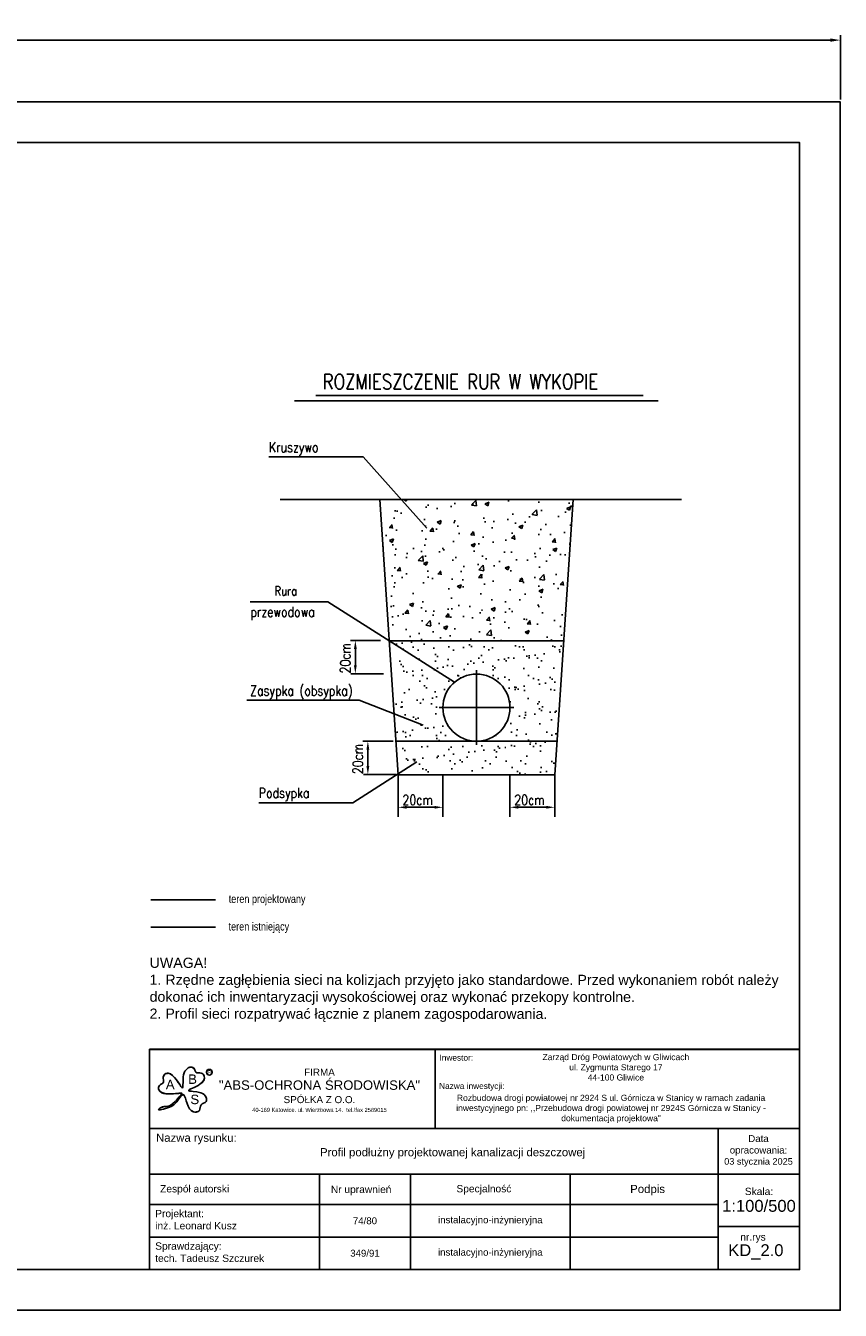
# Model space of a CAD drawing. Header units: metres. Extents: x 0 to 2625, y -705 to 306.
# Tile 34 of 34: x 2425 to 2625, y -10 to 306. Entities that reach past the tile are written whole.
import ezdxf

# ---------------------------------------------------------------- set-up
doc = ezdxf.new("R2010")
doc.units = ezdxf.units.M
doc.header["$LTSCALE"] = 0.2
doc.layers.get('0').update_dxf_attribs({"color": 250, "linetype": 'CONTINUOUS'})
doc.layers.get('Defpoints').update_dxf_attribs({"linetype": 'CONTINUOUS'})
for name, color, linetype in [('$Legenda kd', 7, 'CONTINUOUS'), ('Linie_tabeli', 7, 'CONTINUOUS'), ('tabela', 7, 'CONTINUOUS'), ('Teren_istn', 3, 'CONTINUOUS'), ('Teren_proj', 2, 'CONTINUOUS'), ('warstwa_nr_0', 8, 'CONTINUOUS')]:
    doc.layers.add(name, color=color, linetype=linetype)
doc.styles.add('arial', font='arial.ttf', dxfattribs={"height": 2})
doc.styles.add('RomanS', font='romans.shx', dxfattribs={"width": 0.9, "oblique": 7, "height": 40})
doc.styles.get("Standard").update_dxf_attribs({"font": 'arial.ttf'})
doc.dimstyles.new('ISO-25', dxfattribs={"dimtxt": 2.5, "dimasz": 2.5, "dimexe": 1.25, "dimexo": 0.625, "dimtad": 1, "dimdec": 4, "dimdsep": 46, "dimtxsty": 'Standard', "dimcen": 2.5, "dimadec": 0, "dimazin": 0, "dimtfac": 1, "dimtdec": 4, "dimtmove": 0, "dimatfit": 3, "dimfxl": 1, "dimtolj": 1, "dimtzin": 0, "dimarcsym": 0})

# ---------------------------------------------------------------- blocks, each defined once
blk = doc.blocks.new('*D3')
at = {"color": 0, "lineweight": -2, "transparency": 16777216}
for p, q in [((0, 287.62), (0, 303.44)), ((2625.3, 287.62), (2625.3, 303.44)), ((2.5, 302.19), (2622.8, 302.19))]:
    blk.add_line(p, q, dxfattribs=at)
at = {"color": 0, "transparency": 16777216}
for points in [[(2.5, 302.61), (2.5, 301.77), (0, 302.19)], [(2622.8, 302.61), (2622.8, 301.77), (2625.3, 302.19)]]:
    blk.add_solid(points, dxfattribs=at)
at = {"layer": 'Defpoints', "color": 0, "transparency": 16777216}
for p in [(2625.3, 302.19), (0, 287), (2625.3, 287)]:
    blk.add_point(p, dxfattribs=at)
at = {"color": 0, "transparency": 16777216, "insert": (1312.65, 304.09), "char_height": 2.5, "attachment_point": 5}
blk.add_mtext('\\A1;2625.2962', dxfattribs=at)

msp = doc.modelspace()

# ---------------------------------------------------------------- hatches: boundary and pattern name
at = {"layer": '$Legenda kd', "lineweight": 25}
h = msp.add_hatch(dxfattribs=at)
h.set_pattern_fill('AR-CONC', color=256, scale=0.055, style=0)
h.set_pattern_definition([(50, (-16404.388, -2380.584), (10.0201568, -0.8766497), [1.04775, -11.52525]), (355, (-16404.388, -2380.584), (-1.9383554, 10.5081154), [0.8382, -9.2202]), (100.451, (-16403.553, -2380.657), (8.0818376, 9.631418), [0.89045, -9.79495]), (46.1842, (-16404.388, -2377.79), (14.909347, -2.312328), [1.571625, -17.287875]), (96.6356, (-16403.146, -2377.983), (13.057233, 13.608406), [1.335675, -14.692425]), (351.184, (-16404.388, -2377.79), (13.057253, 13.608381), [1.2573, -13.8303]), (21, (-16402.991, -2378.489), (8.3388184, -5.6246035), [1.04775, -11.52525]), (326, (-16402.991, -2378.489), (3.3991116, 10.130338), [0.8382, -9.2202]), (71.4514, (-16402.296, -2378.958), (11.737907, 4.505757), [0.89045, -9.79495]), (37.5, (-16404.388, -2380.5843), (0.1698732, 4.65052714), [0, -9.10844, 0, -9.3599, 0, -9.255125]), (7.5, (-16404.388, -2380.5843), (3.6750814, 5.5099316), [0, -5.33654, 0, -8.89889, 0, -3.527425]), (327.5, (-16407.5033, -2380.5843), (7.4574827, -0.3150809), [0, -3.4925, 0, -10.8966, 0, -14.45895]), (317.5, (-16408.9003, -2380.5843), (8.147105, 1.398457), [0, -4.54025, 0, -7.23646, 0, -10.26795])])
h.paths.add_polyline_path([(2559.5992, 189.27405), (2512.0242, 189.27405), (2513.97571, 160.17886), (2525.13317, 154.57845), (2557.27206, 154.57845)])
h.paths.add_polyline_path([(2513.97571, 160.17886), (2514.35135, 154.57845), (2525.13317, 154.57845)], flags=17)
h = msp.add_hatch(dxfattribs=at)
h.set_pattern_fill('AR-SAND', color=256, scale=0.11, style=0)
h.set_pattern_definition([(37.5, (-16404.388, -2380.5843), (-0.1760034, 5.3835456), [0, -4.24688, 0, -4.7498, 0, -4.54025]), (7.5, (-16404.388, -2380.584), (4.944756, 7.885076), [0, -2.29108, 0, -3.82778, 0, -1.46685]), (327.5, (-16407.8246, -2380.5843), (8.7009161, 0.015809), [0, -1.397, 0, -5.0292, 0, -6.5659]), (317.5, (-16407.825, -2380.584), (8.399121, 2.4522226), [0, -0.6985, 0, -3.29692, 0, -3.7719])])
h.paths.add_polyline_path([(2557.27206, 154.57845), (2525.13317, 154.57845), (2535.25222, 149.49927, -0.809755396), (2536.42415, 149.25012, -1), (2535.19925, 149.25012, -0.105121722), (2535.25222, 149.49927), (2525.13317, 154.57845), (2514.35135, 154.57845), (2516.5617, 121.62405), (2555.0617, 121.62405)])
h.paths.add_polyline_path([(2527.5617, 138.12405, -1), (2544.0617, 138.12405, -1)], flags=16)

# ---------------------------------------------------------------- linework, layer by layer
for p, q in [((2496.34424, 214.8227), (2576.79687, 214.8227)), ((2491.10474, 213.55464), (2580.51867, 213.55464)), ((2487.55163, 189.27405), (2497.64355, 189.27405)), ((2512.0242, 189.27405), (2488.62189, 189.27405)), ((2516.5617, 121.62405), (2512.0242, 189.27405)), ((2512.0242, 189.27405), (2559.5992, 189.27405)), ((2559.5992, 189.27405), (2555.0617, 121.62405)), ((2559.5992, 189.27405), (2586.2742, 189.27405)), ((2583.00152, 189.27405), (2559.5992, 189.27405)), ((2504.82655, 154.62405), (2512.23366, 154.62405)), ((2506.02789, 152.56155), (2506.02789, 148.51177)), ((2557.27206, 154.57845), (2514.35135, 154.57845)), ((2504.93467, 146.44927), (2512.96322, 146.44927)), ((2507.90221, 129.87405), (2515.30933, 129.87405)), ((2509.10356, 127.81155), (2509.10356, 123.76177)), ((2508.01033, 121.69927), (2516.03889, 121.69927)), ((2555.0617, 121.62405), (2516.5617, 121.62405)), ((2516.5617, 121.62405), (2516.5617, 111.30868)), ((2527.5617, 121.62405), (2527.5617, 111.30868)), ((2544.0617, 121.62405), (2544.0617, 111.30868)), ((2555.0617, 121.62405), (2555.0617, 111.30868)), ((2525.4992, 113.62981), (2518.6242, 113.62981)), ((2552.9992, 113.62981), (2546.1242, 113.62981))]:
    msp.add_line(p, q, dxfattribs=at)
at = {"layer": '$Legenda kd', "linetype": 'Continuous', "lineweight": 25}
for p, q in [((2484.75732, 199.80108), (2507.92358, 199.80108)), ((2507.92358, 199.80108), (2523.63741, 182.2033)), ((2480.19539, 164.13968), (2499.26341, 164.13968)), ((2499.26341, 164.13968), (2530.44729, 144.39187)), ((2479.30381, 139.95009), (2506.97478, 139.95009)), ((2506.97478, 139.95009), (2522.68861, 133.85231)), ((2505.45043, 114.72999), (2521.16426, 124.82829)), ((2482.28417, 114.72999), (2505.45043, 114.72999))]:
    msp.add_line(p, q, dxfattribs=at)
at = {"layer": '$Legenda kd', "lineweight": 25, "ltscale": 0.5}
for p, q in [((2535.8117, 147.29393), (2535.8117, 128.95418)), ((2544.98158, 138.12405), (2526.64183, 138.12405))]:
    msp.add_line(p, q, dxfattribs=at)
at = {"layer": '$Legenda kd', "lineweight": 25}
msp.add_lwpolyline([(2516.00522, 129.92073), (2555.61506, 129.87405)], dxfattribs=at)
msp.add_circle((2535.8117, 138.12405), 8.25, dxfattribs=at)
for points in [[(2505.68414, 152.56155), (2506.37164, 152.56155), (2506.02789, 154.62405)], [(2505.68414, 148.51177), (2506.37164, 148.51177), (2506.02789, 146.44927)], [(2508.75981, 127.81155), (2509.44731, 127.81155), (2509.10356, 129.87405)], [(2508.75981, 123.76177), (2509.44731, 123.76177), (2509.10356, 121.69927)], [(2518.6242, 113.97356), (2518.6242, 113.28606), (2516.5617, 113.62981)], [(2525.4992, 113.97356), (2525.4992, 113.28606), (2527.5617, 113.62981)], [(2546.1242, 113.97356), (2546.1242, 113.28606), (2544.0617, 113.62981)], [(2552.9992, 113.97356), (2552.9992, 113.28606), (2555.0617, 113.62981)]]:
    msp.add_solid(points, dxfattribs=at)
at = {"color": 18, "true_color": 0x000000}
for p, q in [((2455.42116, 54.15183), (2615.29581, 54.14924)), ((2455.42116, 54.15183), (2615.29581, 54.14924)), ((2455.42117, 54.12939), (2615.29582, 54.1268)), ((2455.42117, 54.12939), (2615.29582, 54.1268)), ((2455.42117, 54.12939), (2615.29582, 54.1268)), ((2455.42117, 54.12939), (2615.29582, 54.1268)), ((2455.4244, 54.14707), (2615.29905, 54.14448)), ((2455.4244, 54.14707), (2615.29905, 54.14448)), ((2455.4244, 54.14707), (2615.29905, 54.14448)), ((2455.4244, 54.14707), (2615.29905, 54.14448)), ((2525.67037, 34.67494), (2525.67069, 54.15069)), ((2525.67037, 34.6525), (2525.67069, 54.12825)), ((2525.67361, 34.67018), (2525.67392, 54.14593)), ((2615.2955, 34.67349), (2455.42085, 34.67607)), ((2615.2955, 34.65105), (2455.42085, 34.65364)), ((2615.29873, 34.66873), (2455.42408, 34.67131)), ((2595.28904, 34.67381), (2595.28848, 0)), ((2455.43088, 23.46594), (2615.29532, 23.46335)), ((2497.20105, 23.47413), (2497.20067, 0)), ((2497.20105, 23.4517), (2497.20067, 0)), ((2497.20428, 23.46937), (2497.2039, 0)), ((2519.58491, 23.48734), (2519.58453, 0)), ((2519.58491, 23.4649), (2519.58453, 0)), ((2519.58815, 23.48258), (2519.58777, 0)), ((2558.84587, 23.4867), (2558.84549, 0)), ((2558.84587, 23.46426), (2558.84549, 0)), ((2558.8491, 23.48194), (2558.84872, 0)), ((2595.28562, 23.48611), (2595.28524, 0)), ((2595.28563, 23.46368), (2595.28525, 0)), ((2455.42833, 16.00842), (2595.2855, 16.00616)), ((2455.42833, 15.98599), (2595.28551, 15.98372)), ((2455.43156, 16.00366), (2595.28874, 16.0014)), ((2595.28541, 10.58843), (2615.29412, 10.58918)), ((2595.28542, 10.566), (2615.29413, 10.56675)), ((2595.28865, 10.58367), (2615.29736, 10.58443)), ((2455.42561, 8.01672), (2595.28537, 8.01446)), ((2455.42561, 7.99429), (2595.28538, 7.99202)), ((2455.42884, 8.01196), (2595.28861, 8.0097)), ((2455.43176, 0.02502), (2615.2962, 0.02244)), ((2455.43176, 0.00259), (2615.2962, 0)), ((2455.435, 0.02026), (2615.29943, 0.01768))]:
    msp.add_line(p, q, dxfattribs=at)
at = {"color": 18, "ltscale": 5, "true_color": 0x000000}
msp.add_lwpolyline([(2455.4244, 54.14707), (2455.4244, 0)], dxfattribs=at)
at = {"color": 18, "true_color": 0x000000}
for centre in [(2470.12166, 48.50813), (2470.12166, 48.50813), (2470.12489, 48.5258), (2470.12489, 48.5258)]:
    msp.add_circle(centre, 0.69959, dxfattribs=at)
at = {"color": 18, "true_color": 0x000000, "start_tangent": (-0.999999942, 0.000340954), "end_tangent": (-0.894557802, -0.446952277)}
for points in [[(2463.06174, 43.33152), (2459.52672, 43.21761), (2457.72113, 44.1391), (2457.8752, 45.25176), (2458.83607, 46.05719), (2458.75964, 47.28504), (2459.45156, 48.1673), (2460.5274, 48.0902), (2463.52329, 44.71266), (2463.79333, 47.85887), (2464.71603, 49.4317), (2465.56147, 49.77674), (2466.44503, 49.23926), (2466.82902, 48.51011), (2468.09692, 48.27946), (2468.86515, 47.55018), (2467.7886, 45.55534), (2465.02158, 44.0215), (2468.01843, 43.44494), (2469.32445, 42.33178), (2469.3241, 41.2958), (2468.09427, 40.49046), (2467.67113, 39.10931), (2466.90253, 38.72587), (2465.67309, 39.07162), (2463.56113, 42.98602), (2462.10043, 41.22153), (2460.29407, 39.91758), (2457.68109, 39.41967), (2458.11579, 39.76484), (2459.90991, 40.14793), (2461.67779, 41.29841), (2463.13858, 43.33149)], [(2463.06174, 43.33152), (2459.52672, 43.21762), (2457.72113, 44.1391), (2457.8752, 45.25176), (2458.83607, 46.05719), (2458.75964, 47.28504), (2459.45156, 48.1673), (2460.5274, 48.0902), (2463.52329, 44.71266), (2463.79333, 47.85887), (2464.71603, 49.4317), (2465.56147, 49.77674), (2466.44503, 49.23926), (2466.82902, 48.51011), (2468.09692, 48.27946), (2468.86515, 47.55018), (2467.7886, 45.55534), (2465.02158, 44.0215), (2468.01843, 43.44494), (2469.32445, 42.33178), (2469.3241, 41.2958), (2468.09427, 40.49046), (2467.67113, 39.10931), (2466.90253, 38.72587), (2465.67309, 39.07162), (2463.56113, 42.98602), (2462.10043, 41.22153), (2460.29407, 39.91758), (2457.68109, 39.41967), (2458.11579, 39.76484), (2459.90991, 40.14793), (2461.67779, 41.29841), (2463.13858, 43.33149)], [(2463.06497, 43.3492), (2459.52996, 43.23529), (2457.72436, 44.15677), (2457.87843, 45.26944), (2458.8393, 46.07487), (2458.76287, 47.30272), (2459.4548, 48.18498), (2460.53063, 48.10787), (2463.52652, 44.73034), (2463.79656, 47.87654), (2464.71927, 49.44938), (2465.5647, 49.79441), (2466.44826, 49.25694), (2466.83225, 48.52779), (2468.10015, 48.29714), (2468.86838, 47.56786), (2467.79184, 45.57301), (2465.02481, 44.03918), (2468.02166, 43.46261), (2469.32768, 42.34945), (2469.32733, 41.31348), (2468.0975, 40.50814), (2467.67437, 39.12698), (2466.90576, 38.74355), (2465.67632, 39.08929), (2463.56436, 43.0037), (2462.10366, 41.2392), (2460.2973, 39.93526), (2457.68433, 39.43734), (2458.11902, 39.78252), (2459.91314, 40.1656), (2461.68102, 41.31609), (2463.14182, 43.34917)], [(2463.06497, 43.3492), (2459.52995, 43.23529), (2457.72436, 44.15678), (2457.87843, 45.26944), (2458.8393, 46.07487), (2458.76287, 47.30272), (2459.4548, 48.18498), (2460.53063, 48.10787), (2463.52652, 44.73034), (2463.79656, 47.87654), (2464.71927, 49.44938), (2465.5647, 49.79441), (2466.44826, 49.25694), (2466.83225, 48.52779), (2468.10015, 48.29714), (2468.86838, 47.56786), (2467.79184, 45.57301), (2465.02481, 44.03918), (2468.02166, 43.46261), (2469.32768, 42.34945), (2469.32733, 41.31348), (2468.0975, 40.50814), (2467.67437, 39.12698), (2466.90576, 38.74355), (2465.67632, 39.08929), (2463.56436, 43.0037), (2462.10366, 41.2392), (2460.2973, 39.93526), (2457.68433, 39.43734), (2458.11902, 39.78252), (2459.91314, 40.1656), (2461.68102, 41.31609), (2463.14182, 43.34917)]]:
    msp.add_spline(points, degree=3, dxfattribs=at)
at = {"layer": 'Linie_tabeli'}
msp.add_lwpolyline([(30, 0), (2615.2962, 0), (2615.2962, 277), (30, 277)], close=True, dxfattribs=at)
at = {"layer": 'Teren_istn'}
msp.add_line((2455.74856, 84.16941), (2471.59959, 84.16941), dxfattribs=at)
at = {"layer": 'Teren_proj'}
msp.add_line((2455.74856, 90.92286), (2471.59959, 90.92286), dxfattribs=at)
at = {"layer": 'warstwa_nr_0'}
msp.add_lwpolyline([(0, -10), (2625.2962, -10), (2625.2962, 287), (0, 287)], close=True, dxfattribs=at)

# ---------------------------------------------------------------- texts
at = {"layer": '$Legenda kd', "lineweight": 25, "style": 'RomanS', "width": 0.8}
for s, height, p in [('ROZMIESZCZENIE RUR W WYKOPIE', 3.7125, (2498.04099, 216.3706)), ('Kruszywo', 2.475, (2484.75048, 200.91514)), ('Rura', 2.25, (2486.15438, 165.69156)), ('przewodowa', 2.475, (2480.19958, 160.41817)), ('Zasypka (obsypka)', 2.475, (2480.14982, 141.06415)), ('Podsypka', 2.475, (2482.27733, 115.92581)), ('20cm', 2.475, (2517.60989, 114.1997)), ('20cm', 2.475, (2545.10989, 114.1997))]:
    msp.add_text(s, height=height, dxfattribs=at).set_placement(p)
for p in [(2504.81004, 146.53484), (2507.88571, 121.78484)]:
    msp.add_text('20cm', height=2.475, rotation=90, dxfattribs=at).set_placement(p)
at = {"color": 0, "insert": (2537.01958, 76.63966), "char_height": 3, "width": 163.1791861, "attachment_point": 2, "rotation": 359.9804647}
msp.add_mtext('\\A1;\\pxql;{\\f@Arial Unicode MS|b0|i0|c238|p34;\\H0.83333x;UWAGA!\\P1. Rzędne zagłębienia sieci na kolizjach przyjęto jako standardowe. Przed wykonaniem robót należy dokonać ich inwentaryzacji wysokościowej oraz wykonać przekopy kontrolne.\\P2. Profil sieci rozpatrywać łącznie z planem zagospodarowania.}', dxfattribs=at)
at = {"color": 18, "true_color": 0x000000, "char_height": 1.4564873, "width": 71.9253003, "attachment_point": 1, "rotation": 359.9804647}
for s, insert in [('{\\fArial|b0|i0|c238|p34;Inwestor:}', (2526.73057, 52.82595)), ('{\\fArial|b0|i0|c238|p34;Nazwa inwestycji:}', (2526.62909, 45.86551))]:
    msp.add_mtext(s, dxfattribs=dict(at, insert=insert))
at = {"color": 18, "true_color": 0x000000, "style": 'arial'}
for s, insert, char_height, width, attachment_point, rotation in [('B', (2464.91408, 47.95548), 2.31258, 3.874342, 1, 359.9804647), ('B', (2464.91408, 47.95548), 2.31258, 3.874342, 1, 359.9804647), ('B', (2464.91732, 47.97316), 2.31258, 3.874342, 1, 359.9804647), ('B', (2464.91732, 47.97316), 2.31258, 3.874342, 1, 359.9804647), ('{\\fArial CE|b0|i0|c238|p34;R}', (2469.78968, 48.93202), 0.7708599, 3.874342, 1, 359.9804647), ('{\\fArial CE|b0|i0|c238|p34;R}', (2469.78968, 48.93202), 0.7708599, 3.874342, 1, 359.9804647), ('{\\fArial CE|b0|i0|c238|p34;R}', (2469.79291, 48.9497), 0.7708599, 3.874342, 1, 359.9804647), ('{\\fArial CE|b0|i0|c238|p34;R}', (2469.79291, 48.9497), 0.7708599, 3.874342, 1, 359.9804647), ('FIRMA\\P{\\H1.333x;"ABS-OCHRONA ŚRODOWISKA"\\P}SPÓŁKA Z O.O.\\P{\\H0.5778x;40-169 Katowice. ul. Wierzbowa 14.  tel.\\\\fax 2589015}', (2497.20892, 44.07184), 1.7344348, 57.8144945, 5, 359.9804647), ('A', (2459.42437, 46.65408), 2.31258, 3.874342, 1, 359.9804647), ('A', (2459.42437, 46.65408), 2.31258, 3.874342, 1, 359.9804647), ('S', (2465.47183, 42.98245), 2.31258, 3.874342, 1, 359.9804647), ('S', (2465.47183, 42.98245), 2.31258, 3.874342, 1, 359.9804647), ('S', (2465.47507, 43.00013), 2.31258, 3.874342, 1, 359.9804647), ('S', (2465.47507, 43.00013), 2.31258, 3.874342, 1, 359.9804647), ('{\\fArial|b0|i0|c238|p34;Nazwa rysunku:}', (2457.01524, 33.42293), 1.997925, 22.5379514, 1, 359.9804647), ('\\pxqc;Data \\Popracowania:\\P{\\H0.9469x;03 stycznia 2025}', (2596.69334, 29.19036), 1.7, 16.964961, 4, 359.9804647), ('{\\fArial|b0|i0|c238|p34;Zespół autorski}', (2458.02424, 19.59982), 1.7935443, 48.6542087, 4, 359.9804647), ('{\\fArial|b0|i0|c238|p34;Nr uprawnień}', (2500.00519, 19.44884), 1.7935443, 18.7532913, 4, 359.9804647), ('{\\fArial|b0|i0|c238|p34;Specjalność}', (2530.89521, 19.62623), 1.7935443, 19.0401464, 4, 359.9804647), ('{\\fArial|b0|i0|c238|p34;\\H1.114x;Podpis}', (2573.62224, 19.52473), 1.7981325, 9.0505214, 4, 359.9804647), ('\\A1;Skala:\\P{\\H1.6241x;1:100/500}', (2605.2913, 17.14916), 1.7935443, 74.7313859, 5, 359.9804647), ('{\\H1.003x;Projektant:\\Pinż. Leonard Kusz}', (2456.81145, 12.27554), 1.7935443, 74.7306171, 4, 359.9804647), ('\\pxqc;{\\H0.9469x;74/80}', (2508.39603, 11.98928), 1.7935443, 19.0401464, 5, 359.9804647), ('{\\H0.9469x;instalacyjno-inżynieryjna}', (2539.21844, 11.98878), 1.7935443, 19.0401464, 5, 359.9804647), ('{\\H1.003x;Sprawdzający:\\Ptech. Tadeusz Szczurek}', (2456.80613, 4.28384), 1.7935443, 74.7306171, 4, 359.9804647), ('\\A1;nr.rys', (2600.68959, 7.76612), 1.793544, 74.7313859, 4, 359.9969339), ('\\pxqc;{\\H0.9469x;349/91}', (2508.39266, 4.02001), 1.7935443, 19.0401464, 5, 359.9804647), ('{\\H0.9469x;instalacyjno-inżynieryjna}', (2539.21507, 4.01952), 1.7935443, 19.0401464, 5, 359.9804647)]:
    msp.add_mtext(s, dxfattribs=dict(at, insert=insert, char_height=char_height, width=width, attachment_point=attachment_point, rotation=rotation))
at = {"layer": 'Linie_tabeli', "width": 0.8}
for s, p in [('teren projektowany', (2474.88629, 90.11555)), ('teren istniejący', (2474.84648, 83.34511))]:
    msp.add_text(s, height=2, dxfattribs=at).set_placement(p)
at = {"layer": 'tabela', "color": 18, "linetype": 'Continuous', "true_color": 0x000000, "attachment_point": 2}
for s, insert, char_height, width in [('{\\fArial|b0|i0|c238|p50;Zarząd Dróg Powiatowych w Gliwicach\\Pul. Zygmunta Starego 17\\P44-100 Gliwice}', (2570.09862, 52.98158), 1.5, 153.09), ('{\\fArial|b0|i0|c238|p50;Rozbudowa drogi powiatowej nr 2924 S ul. Górnicza w Stanicy w ramach zadania inwestycyjnego pn: ,,Przebudowa drogi powiatowej nr 2924S Górnicza w Stanicy - dokumentacja projektowa"}', (2568.91269, 42.97309), 1.5, 89.4932613), ('{\\fArial|b0|i0|c238|p50;Profil podłużny projektowanej kanalizacji deszczowej}', (2529.95116, 29.86435), 2, 153.09)]:
    msp.add_mtext(s, dxfattribs=dict(at, insert=insert, char_height=char_height, width=width))
at = {"layer": 'tabela', "color": 18, "linetype": 'Continuous', "true_color": 0x000000, "insert": (2597.73312, 4.35769), "char_height": 1.795407, "width": 74.809, "attachment_point": 4, "style": 'arial'}
msp.add_mtext('\\A1;{\\H1.6241x;KD_2.0}', dxfattribs=at)

# ---------------------------------------------------------------- dimensions: what is measured, and where the dimension line sits
dim = msp.add_linear_dim(base=(2625.2962, 302.18872), p1=(0, 287), p2=(2625.2962, 287), dimstyle='ISO-25')
dim.commit()
dim.dimension.update_dxf_attribs({"geometry": '*D3', "text_midpoint": (1312.6481, 304.09015)})

doc.saveas('drawing.dxf')
